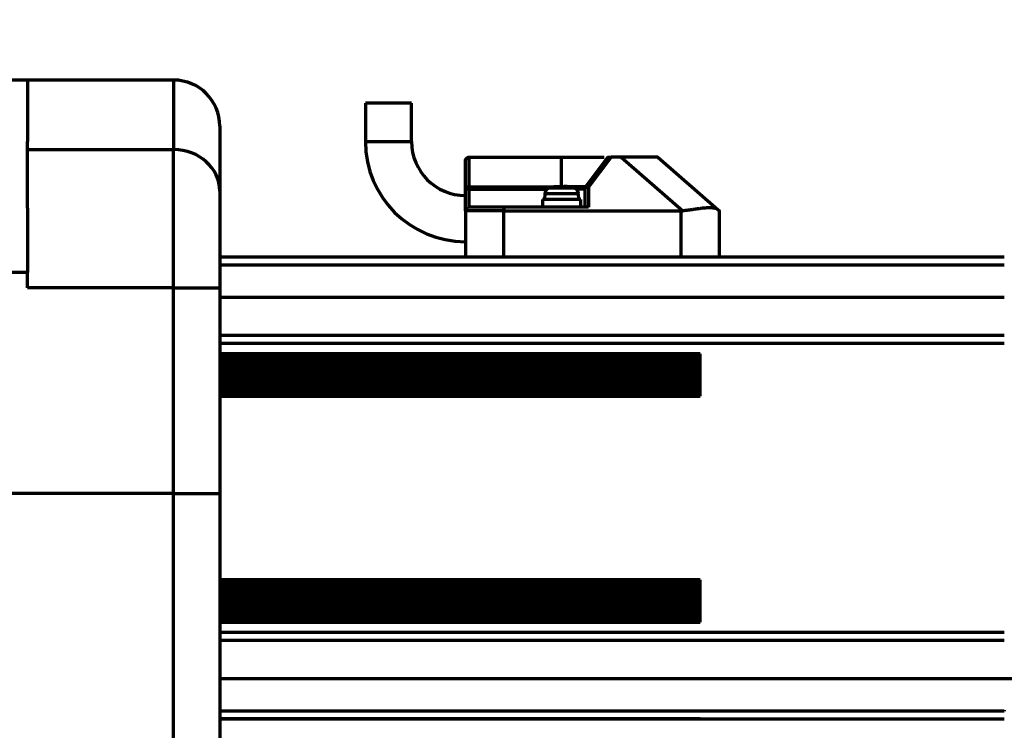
# Model space of a CAD drawing. Header units: millimetres. Extents: x -170 to 6906, y -2212 to 4257.
# Tile 188 of 256: x 5011 to 5139, y -1153 to -1061. Entities that reach past the tile are written whole.
import ezdxf

# ---------------------------------------------------------------- set-up
doc = ezdxf.new("R2010")
doc.units = ezdxf.units.MM
doc.layers.add('1', color=7, linetype='Continuous', true_color=0xffffff)
doc.styles.add('PC_TEXTSTYLE', font='ISOCP.SHX', dxfattribs={"width": 0.707, "bigfont": 'GBCBIG.SHX'})
doc.dimstyles.new('GB_DIMSTYLE', dxfattribs={"dimtxt": 50, "dimasz": 40, "dimexe": 1, "dimexo": 0, "dimgap": 1.5, "dimtad": 1, "dimdec": 1, "dimdsep": 46, "dimtxsty": 'PC_TEXTSTYLE', "dimcen": 0, "dimclrd": 256, "dimclrt": 3, "dimadec": 1, "dimazin": 2, "dimtp": 0.1, "dimtm": 0.1, "dimtfac": 0.71, "dimtdec": 1, "dimtmove": 0, "dimatfit": 3, "dimfxl": 1, "dimtfill": 1, "dimarcsym": 0})

# ---------------------------------------------------------------- blocks, each defined once
blk = doc.blocks.new('*D40')
at = {"lineweight": -2, "transparency": 16777216}
for p, q in [((5298.6, -811.42), (5142.71, -938.98)), ((4772.64, -1241.78), (5111.75, -964.31))]:
    blk.add_line(p, q, dxfattribs=at)
at = {"lineweight": 18, "transparency": 16777216}
blk.add_solid([(5138.49, -933.82), (5146.93, -944.14), (5111.75, -964.31)], dxfattribs=at)
at = {"layer": 'Defpoints', "color": 0, "lineweight": 18, "transparency": 16777216}
for p in [(5111.75, -964.31), (4772.64, -1241.78)]:
    blk.add_point(p, dxfattribs=at)
at = {"color": 3, "lineweight": 18, "transparency": 16777216, "insert": (5244.53, -821.43), "char_height": 50, "attachment_point": 5, "rotation": 39.291, "style": 'PC_TEXTSTYLE', "bg_fill": 3, "box_fill_scale": 1.1, "bg_fill_color": 256, "bg_fill_true_color": 13158600, "bg_fill_transparency": 0}
blk.add_mtext('R625', dxfattribs=at)

msp = doc.modelspace()

# ---------------------------------------------------------------- linework, layer by layer
at = {"color": 0, "lineweight": 18}
msp.add_arc((4772.64, -1241.78), 438.16, 198.7055, 161.3695, dxfattribs=at)
at = {"layer": '1', "color": 0, "linetype": 'Continuous', "lineweight": 70}
for p, q in [((5030.64, -1068.78), (5011.64, -1068.78)), ((5030.64, -1068.78), (5030.64, -1077.81)), ((5055.54, -1071.78), (5055.54, -1076.79)), ((5061.54, -1071.78), (5055.54, -1071.78)), ((5061.54, -1076.79), (5061.54, -1071.78)), ((5036.64, -1074.78), (5036.64, -1083.2)), ((5011.64, -1077.81), (5011.64, -1076.78)), ((5011.64, -1077.81), (5030.64, -1077.81)), ((5011.64, -1085.43), (5011.64, -1077.81)), ((5030.64, -1095.76), (5030.64, -1077.81)), ((5068.54, -1082.95), (5068.54, -1079.28)), ((5069.04, -1078.78), (5081.04, -1078.78)), ((5069.04, -1082.65), (5069.04, -1078.78)), ((5081.04, -1078.78), (5086.58, -1078.78)), ((5081.04, -1082.65), (5081.04, -1078.78)), ((5087.04, -1078.78), (5084.14, -1082.65)), ((5087.48, -1078.78), (5084.54, -1082.7)), ((5088.78, -1078.78), (5087.48, -1078.78)), ((5088.78, -1078.78), (5096.77, -1085.77)), ((5093.54, -1078.78), (5101.37, -1085.63)), ((5036.64, -1083.2), (5036.64, -1095.76)), ((5068.54, -1085.78), (5068.54, -1082.95)), ((5069.04, -1082.65), (5080.22, -1082.65)), ((5069.04, -1082.65), (5069.04, -1082.95)), ((5069.04, -1082.95), (5079.15, -1082.95)), ((5069.04, -1085.28), (5069.04, -1082.95)), ((5080.74, -1082.65), (5081.04, -1082.65)), ((5081.34, -1082.65), (5081.04, -1082.65)), ((5081.04, -1082.8), (5082.64, -1082.8)), ((5084.14, -1082.65), (5081.87, -1082.65)), ((5084.04, -1082.95), (5082.93, -1082.95)), ((5084.04, -1082.95), (5084.04, -1085.28)), ((5084.54, -1082.7), (5084.54, -1085.28)), ((5078.54, -1084.28), (5078.54, -1085.28)), ((5081.04, -1084.28), (5078.54, -1084.28)), ((5078.86, -1083.5), (5078.79, -1084.28)), ((5078.86, -1083.5), (5081.04, -1083.5)), ((5081.04, -1083.5), (5083.22, -1083.5)), ((5083.54, -1084.28), (5081.04, -1084.28)), ((5083.29, -1084.28), (5083.22, -1083.5)), ((5083.54, -1085.28), (5083.54, -1084.28)), ((5068.82, -1085.28), (5068.54, -1085.78)), ((5073.54, -1085.78), (5068.54, -1085.78)), ((5068.54, -1085.78), (5068.54, -1091.78)), ((5073.54, -1085.28), (5068.82, -1085.28)), ((5084.54, -1085.28), (5073.54, -1085.28)), ((5073.54, -1085.28), (5073.54, -1085.78)), ((5073.54, -1091.78), (5073.54, -1085.78)), ((5073.54, -1085.78), (5096.54, -1085.78)), ((5096.54, -1085.78), (5096.54, -1091.78)), ((5101.54, -1091.78), (5101.54, -1085.78)), ((5138.54, -1091.78), (5036.64, -1091.78)), ((5036.64, -1092.78), (5138.54, -1092.78)), ((5011.64, -1093.78), (5008.48, -1093.78)), ((5011.64, -1095.76), (5011.64, -1093.78)), ((5030.64, -1095.76), (5011.64, -1095.76)), ((5030.64, -1095.76), (5036.64, -1095.76)), ((5030.64, -1122.5), (5030.64, -1095.76)), ((5036.64, -1095.76), (5036.64, -1122.5)), ((5036.64, -1096.98), (5138.54, -1096.98)), ((5036.64, -1102.98), (5138.54, -1102.98)), ((5099.04, -1104.34), (5036.64, -1104.34)), ((5036.64, -1104.51), (5099.04, -1104.51)), ((5099.04, -1104.86), (5036.64, -1104.86)), ((5099.04, -1105.03), (5099.04, -1104.34)), ((5099.04, -1105.72), (5099.04, -1105.03)), ((5036.64, -1105.2), (5099.04, -1105.2)), ((5099.04, -1105.55), (5036.64, -1105.55)), ((5036.64, -1105.89), (5099.04, -1105.89)), ((5099.04, -1106.24), (5036.64, -1106.24)), ((5099.04, -1106.41), (5099.04, -1105.72)), ((5036.64, -1106.58), (5099.04, -1106.58)), ((5099.04, -1106.93), (5036.64, -1106.93)), ((5036.64, -1107.27), (5099.04, -1107.27)), ((5099.04, -1107.1), (5099.04, -1106.41)), ((5099.04, -1107.79), (5099.04, -1107.1)), ((5099.04, -1107.62), (5036.64, -1107.62)), ((5036.64, -1107.96), (5099.04, -1107.96)), ((5099.04, -1108.31), (5036.64, -1108.31)), ((5036.64, -1108.65), (5099.04, -1108.65)), ((5099.04, -1108.48), (5099.04, -1107.79)), ((5099.04, -1109.17), (5099.04, -1108.48)), ((5099.04, -1109), (5036.64, -1109)), ((5036.64, -1109.34), (5099.04, -1109.34)), ((5099.04, -1109.69), (5036.64, -1109.69)), ((5099.04, -1109.86), (5099.04, -1109.17)), ((5030.64, -1122.5), (5008.46, -1122.5)), ((5030.64, -1122.5), (5036.64, -1122.5)), ((5030.64, -1164.8), (5030.64, -1122.5)), ((5036.64, -1122.5), (5036.64, -1166.07)), ((5036.64, -1133.88), (5099.04, -1133.88)), ((5099.04, -1134.23), (5036.64, -1134.23)), ((5036.64, -1134.57), (5099.04, -1134.57)), ((5099.04, -1134.92), (5036.64, -1134.92)), ((5036.64, -1135.26), (5099.04, -1135.26)), ((5099.04, -1135.61), (5036.64, -1135.61)), ((5036.64, -1135.95), (5099.04, -1135.95)), ((5099.04, -1136.3), (5036.64, -1136.3)), ((5036.64, -1136.64), (5099.04, -1136.64)), ((5099.04, -1136.99), (5036.64, -1136.99)), ((5036.64, -1137.33), (5099.04, -1137.33)), ((5099.04, -1137.68), (5036.64, -1137.68)), ((5036.64, -1138.02), (5099.04, -1138.02)), ((5099.04, -1138.37), (5036.64, -1138.37)), ((5036.64, -1138.71), (5099.04, -1138.71)), ((5099.04, -1139.06), (5036.64, -1139.06)), ((5036.64, -1139.23), (5099.04, -1139.23)), ((5099.04, -1139.23), (5099.04, -1138.54)), ((5138.54, -1140.58), (5036.64, -1140.58)), ((5036.64, -1141.58), (5138.54, -1141.58)), ((5139.54, -1146.58), (5036.64, -1146.58)), ((5068.04, -1150.78), (5068.04, -1150.78)), ((5036.64, -1151.78), (5138.54, -1151.78))]:
    msp.add_line(p, q, dxfattribs=at)
for centre, radius, start, end in [((5030.64, -1074.78), 6, 0, 90), ((5068.54, -1076.78), 13, 180, 270), ((5068.54, -1076.78), 7, 180, 270), ((5079.65, -1083.57), 0.8, 90, 175), ((5082.42, -1083.57), 0.8, 5, 74.5573), ((5084.54, -1082.95), 0.5, 143.1301, 180)]:
    msp.add_arc(centre, radius, start, end, dxfattribs=at)
for centre, major_axis, ratio, start_param, end_param in [((5030.64, -1083.2), (-6, 0), 0.89742, 3.141593, 4.712389), ((5069.04, -1082.95), (-0.5, 0), 0.6, 4.712389, 6.283185), ((5084.54, -1082.95), (-0.4, 0.3), 0.41576, 5.014654, 6.283185)]:
    msp.add_ellipse(centre, major_axis=major_axis, ratio=ratio, start_param=start_param, end_param=end_param, dxfattribs=at)
for points, degree in [([(5011.64, -1068.78), (5008.45, -1068.78)], 1), ([(5087.04, -1078.78), (5087.12, -1078.78)], 1), ([(5087.12, -1078.78), (5087.17, -1078.78), (5087.36, -1078.78), (5087.48, -1078.78)], 2), ([(5079.74, -1082.73), (5080.01, -1082.67), (5080.29, -1082.64)], 2), ([(5080.29, -1082.64), (5080.01, -1082.67), (5079.74, -1082.73)], 2), ([(5080.74, -1082.64), (5080.74, -1082.66), (5080.74, -1082.68)], 2), ([(5080.74, -1082.68), (5080.74, -1082.7), (5080.74, -1082.73)], 2), ([(5080.74, -1082.73), (5080.89, -1082.73), (5081.04, -1082.73)], 2), ([(5081.04, -1082.73), (5081.19, -1082.73), (5081.34, -1082.73)], 2), ([(5081.34, -1082.68), (5081.34, -1082.66), (5081.34, -1082.64)], 2), ([(5081.34, -1082.73), (5081.34, -1082.7), (5081.34, -1082.68)], 2), ([(5082.34, -1082.73), (5082.07, -1082.67), (5081.79, -1082.64)], 2), ([(5081.79, -1082.64), (5082.07, -1082.67), (5082.34, -1082.73)], 2), ([(5082.34, -1082.73), (5082.34, -1082.72), (5082.34, -1082.73)], 2), ([(5096.54, -1085.78), (5096.65, -1085.78), (5096.77, -1085.77)], 2), ([(5068.04, -1101.98), (5057.57, -1101.98), (5047.11, -1101.98), (5036.64, -1101.98)], 3), ([(5138.54, -1101.98), (5115.04, -1101.98), (5091.54, -1101.98), (5068.04, -1101.98)], 3), ([(5036.54, -1105.03), (5047.04, -1105.03), (5057.54, -1105.03), (5068.04, -1105.03)], 3), ([(5068.04, -1105.03), (5078.37, -1105.03), (5088.71, -1105.03), (5099.04, -1105.03)], 3), ([(5036.54, -1105.72), (5047.04, -1105.72), (5057.54, -1105.72), (5068.04, -1105.72)], 3), ([(5068.04, -1105.72), (5078.37, -1105.72), (5088.71, -1105.72), (5099.04, -1105.72)], 3), ([(5036.54, -1106.41), (5047.04, -1106.41), (5057.54, -1106.41), (5068.04, -1106.41)], 3), ([(5036.54, -1107.1), (5047.04, -1107.1), (5057.54, -1107.1), (5068.04, -1107.1)], 3), ([(5068.04, -1106.41), (5078.37, -1106.41), (5088.71, -1106.41), (5099.04, -1106.41)], 3), ([(5068.04, -1107.1), (5078.37, -1107.1), (5088.71, -1107.1), (5099.04, -1107.1)], 3), ([(5068.04, -1107.79), (5057.54, -1107.79), (5047.04, -1107.79), (5036.54, -1107.79)], 3), ([(5068.04, -1108.48), (5057.54, -1108.48), (5047.04, -1108.48), (5036.54, -1108.48)], 3), ([(5099.04, -1107.79), (5088.71, -1107.79), (5078.37, -1107.79), (5068.04, -1107.79)], 3), ([(5099.04, -1108.48), (5088.71, -1108.48), (5078.37, -1108.48), (5068.04, -1108.48)], 3), ([(5068.04, -1109.17), (5057.54, -1109.17), (5047.04, -1109.17), (5036.54, -1109.17)], 3), ([(5036.54, -1109.86), (5047.04, -1109.86), (5057.54, -1109.86), (5068.04, -1109.86)], 3), ([(5099.04, -1109.17), (5088.71, -1109.17), (5078.37, -1109.17), (5068.04, -1109.17)], 3), ([(5068.04, -1109.86), (5068.21, -1109.86), (5068.37, -1109.86), (5068.54, -1109.86)], 3), ([(5068.54, -1109.86), (5078.71, -1109.86), (5088.87, -1109.86), (5099.04, -1109.86)], 3), ([(5068.04, -1133.71), (5057.54, -1133.71), (5047.04, -1133.71), (5036.54, -1133.71)], 3), ([(5036.54, -1134.4), (5047.04, -1134.4), (5057.54, -1134.4), (5068.04, -1134.4)], 3), ([(5068.54, -1133.71), (5068.37, -1133.71), (5068.21, -1133.71), (5068.04, -1133.71)], 3), ([(5068.04, -1134.4), (5078.37, -1134.4), (5088.71, -1134.4), (5099.04, -1134.4)], 3), ([(5099.04, -1133.71), (5088.87, -1133.71), (5078.71, -1133.71), (5068.54, -1133.71)], 3), ([(5099.04, -1134.4), (5099.04, -1133.71)], 1), ([(5099.04, -1135.09), (5099.04, -1134.4)], 1), ([(5036.54, -1135.09), (5047.04, -1135.09), (5057.54, -1135.09), (5068.04, -1135.09)], 3), ([(5068.04, -1135.09), (5078.37, -1135.09), (5088.71, -1135.09), (5099.04, -1135.09)], 3), ([(5099.04, -1135.78), (5099.04, -1135.09)], 1), ([(5036.54, -1135.78), (5047.04, -1135.78), (5057.54, -1135.78), (5068.04, -1135.78)], 3), ([(5036.54, -1136.47), (5047.04, -1136.47), (5057.54, -1136.47), (5068.04, -1136.47)], 3), ([(5068.04, -1135.78), (5078.37, -1135.78), (5088.71, -1135.78), (5099.04, -1135.78)], 3), ([(5068.04, -1136.47), (5078.37, -1136.47), (5088.71, -1136.47), (5099.04, -1136.47)], 3), ([(5099.04, -1136.47), (5099.04, -1135.78)], 1), ([(5099.04, -1137.16), (5099.04, -1136.47)], 1), ([(5068.04, -1137.16), (5057.54, -1137.16), (5047.04, -1137.16), (5036.54, -1137.16)], 3), ([(5068.04, -1137.85), (5057.54, -1137.85), (5047.04, -1137.85), (5036.54, -1137.85)], 3), ([(5099.04, -1137.16), (5088.71, -1137.16), (5078.37, -1137.16), (5068.04, -1137.16)], 3), ([(5099.04, -1137.85), (5088.71, -1137.85), (5078.37, -1137.85), (5068.04, -1137.85)], 3), ([(5099.04, -1137.85), (5099.04, -1137.16)], 1), ([(5099.04, -1138.54), (5099.04, -1137.85)], 1), ([(5068.04, -1138.54), (5057.54, -1138.54), (5047.04, -1138.54), (5036.54, -1138.54)], 3), ([(5099.04, -1138.54), (5088.71, -1138.54), (5078.37, -1138.54), (5068.04, -1138.54)], 3), ([(5068.04, -1150.78), (5057.57, -1150.78), (5047.11, -1150.78), (5036.64, -1150.78)], 3), ([(5138.54, -1150.78), (5115.04, -1150.78), (5091.54, -1150.78), (5068.04, -1150.78)], 3), ([(5138.54, -1150.68), (5138.54, -1150.71), (5138.54, -1150.74), (5138.54, -1150.78)], 3), ([(5068.04, -1151.78), (5057.54, -1151.78), (5047.04, -1151.78), (5036.54, -1151.78)], 3), ([(5068.04, -1151.78), (5057.54, -1151.78), (5047.04, -1151.78), (5036.54, -1151.78)], 3), ([(5036.54, -1151.78), (5047.04, -1151.78), (5057.54, -1151.78), (5068.04, -1151.78)], 3), ([(5036.54, -1151.78), (5047.04, -1151.78), (5057.54, -1151.78), (5068.04, -1151.78)], 3), ([(5099.04, -1151.78), (5088.71, -1151.78), (5078.37, -1151.78), (5068.04, -1151.78)], 3), ([(5099.04, -1151.78), (5088.71, -1151.78), (5078.37, -1151.78), (5068.04, -1151.78)], 3), ([(5068.04, -1151.78), (5078.37, -1151.78), (5088.71, -1151.78), (5099.04, -1151.78)], 3), ([(5068.04, -1151.78), (5078.37, -1151.78), (5088.71, -1151.78), (5099.04, -1151.78)], 3)]:
    msp.add_open_spline(points, degree=degree, dxfattribs=at)
for points, degree, knots in [([(5011.64, -1068.78), (5011.64, -1068.78), (5011.64, -1069.17), (5011.64, -1069.93), (5011.64, -1070.48), (5011.64, -1071.02), (5011.64, -1071.73), (5011.64, -1072.41), (5011.64, -1073.23), (5011.64, -1074.03), (5011.64, -1074.95), (5011.64, -1075.82), (5011.64, -1076.78)], 2, [0, 0, 0, 0.143121, 0.286331, 0.429542, 0.429542, 0.572752, 0.572752, 0.715963, 0.715963, 0.859173, 0.859173, 1, 1, 1]), ([(5055.54, -1076.78), (5055.54, -1076.78), (5055.56, -1076.78), (5055.63, -1076.78), (5055.69, -1076.78), (5055.84, -1076.78), (5055.94, -1076.78), (5056.15, -1076.78), (5056.28, -1076.78), (5056.56, -1076.78), (5056.71, -1076.78), (5057.04, -1076.78), (5057.21, -1076.78), (5057.57, -1076.78), (5057.76, -1076.78), (5058.15, -1076.78), (5058.34, -1076.78), (5058.73, -1076.78), (5058.93, -1076.78), (5059.32, -1076.78), (5059.51, -1076.78), (5059.87, -1076.78), (5060.04, -1076.78), (5060.37, -1076.78), (5060.52, -1076.78), (5060.8, -1076.78), (5060.92, -1076.78), (5061.14, -1076.78), (5061.23, -1076.78), (5061.39, -1076.78), (5061.44, -1076.78), (5061.52, -1076.78), (5061.54, -1076.78), (5061.54, -1076.78)], 3, [0, 0, 0, 0, 0.062528, 0.062528, 0.125055, 0.125055, 0.187583, 0.187583, 0.250111, 0.250111, 0.312638, 0.312638, 0.375166, 0.375166, 0.437693, 0.437693, 0.500221, 0.500221, 0.562749, 0.562749, 0.625276, 0.625276, 0.687804, 0.687804, 0.750332, 0.750332, 0.812859, 0.812859, 0.875387, 0.875387, 0.937915, 0.937915, 1, 1, 1, 1]), ([(5068.54, -1079.28), (5068.54, -1079.28), (5068.54, -1079.27), (5068.54, -1079.26), (5068.54, -1079.25), (5068.54, -1079.24), (5068.54, -1079.23), (5068.54, -1079.22), (5068.54, -1079.21), (5068.55, -1079.2), (5068.55, -1079.19), (5068.55, -1079.18), (5068.55, -1079.17), (5068.55, -1079.16), (5068.56, -1079.16), (5068.56, -1079.15), (5068.56, -1079.14), (5068.56, -1079.13), (5068.56, -1079.13), (5068.57, -1079.12), (5068.57, -1079.11), (5068.57, -1079.11), (5068.57, -1079.1), (5068.58, -1079.09), (5068.58, -1079.09), (5068.59, -1079.07), (5068.6, -1079.04), (5068.63, -1078.99), (5068.66, -1078.96), (5068.69, -1078.93), (5068.71, -1078.91), (5068.73, -1078.89), (5068.74, -1078.88), (5068.76, -1078.87), (5068.78, -1078.86), (5068.8, -1078.84), (5068.82, -1078.84), (5068.84, -1078.83), (5068.86, -1078.82), (5068.88, -1078.81), (5068.9, -1078.8), (5068.92, -1078.8), (5068.94, -1078.79), (5068.96, -1078.79), (5068.98, -1078.79), (5069, -1078.79), (5069.02, -1078.78), (5069.03, -1078.78), (5069.04, -1078.78)], 3, [0, 0, 0, 0, 0.015352, 0.030374, 0.045065, 0.059425, 0.073455, 0.087155, 0.100524, 0.113562, 0.126271, 0.138648, 0.150696, 0.162413, 0.173799, 0.184856, 0.195581, 0.205977, 0.216042, 0.225777, 0.235182, 0.244257, 0.253001, 0.261415, 0.269499, 0.277254, 0.346284, 0.411786, 0.473794, 0.532346, 0.560512, 0.588378, 0.615951, 0.64324, 0.670251, 0.696992, 0.723471, 0.749697, 0.775677, 0.801422, 0.826939, 0.852238, 0.877328, 0.90222, 0.926923, 0.951447, 0.975802, 1, 1, 1, 1]), ([(5093.54, -1078.78), (5093.54, -1078.78), (5093.54, -1078.78), (5093.54, -1078.78), (5093.54, -1078.78), (5093.54, -1078.78), (5093.54, -1078.78), (5093.53, -1078.78), (5093.53, -1078.78), (5093.53, -1078.78), (5093.53, -1078.78), (5093.53, -1078.78), (5093.52, -1078.78), (5093.52, -1078.78), (5093.52, -1078.78), (5093.51, -1078.78), (5093.51, -1078.78), (5093.51, -1078.78), (5093.5, -1078.78), (5093.5, -1078.78), (5093.5, -1078.78), (5093.49, -1078.78), (5093.49, -1078.78), (5093.48, -1078.78), (5093.47, -1078.78), (5093.47, -1078.78), (5093.46, -1078.78), (5093.46, -1078.78), (5093.45, -1078.78), (5093.44, -1078.78), (5093.44, -1078.78), (5093.43, -1078.78), (5093.42, -1078.78), (5093.42, -1078.78), (5093.41, -1078.78), (5093.4, -1078.78), (5093.39, -1078.78), (5093.38, -1078.78), (5093.38, -1078.78), (5093.37, -1078.78), (5093.36, -1078.78), (5093.35, -1078.78), (5093.34, -1078.78), (5093.33, -1078.78), (5093.32, -1078.78), (5093.31, -1078.78), (5093.3, -1078.78), (5093.29, -1078.78), (5093.28, -1078.78), (5093.27, -1078.78), (5093.25, -1078.78), (5093.24, -1078.78), (5093.23, -1078.78), (5093.22, -1078.78), (5093.16, -1078.78), (5093.03, -1078.78), (5092.8, -1078.78), (5092.54, -1078.78), (5092.24, -1078.78), (5091.91, -1078.78), (5091.54, -1078.78), (5091.15, -1078.78), (5090.84, -1078.78), (5090.64, -1078.78), (5090.57, -1078.78), (5090.49, -1078.78), (5090.42, -1078.78), (5090.34, -1078.78), (5090.26, -1078.78), (5090.18, -1078.78), (5090.1, -1078.78), (5090.02, -1078.78), (5089.94, -1078.78), (5089.86, -1078.78), (5089.77, -1078.78), (5089.69, -1078.78), (5089.6, -1078.78), (5089.51, -1078.78), (5089.42, -1078.78), (5089.33, -1078.78), (5089.24, -1078.78), (5089.15, -1078.78), (5089.06, -1078.78), (5088.97, -1078.78), (5088.87, -1078.78), (5088.81, -1078.78), (5088.78, -1078.78)], 3, [0, 0, 0, 0, 0.003972, 0.008464, 0.012945, 0.017414, 0.021873, 0.026321, 0.030759, 0.035186, 0.039602, 0.044009, 0.048405, 0.052792, 0.05717, 0.061538, 0.065897, 0.070246, 0.074587, 0.07892, 0.083244, 0.087559, 0.091867, 0.096167, 0.100459, 0.104743, 0.109021, 0.113291, 0.117554, 0.121811, 0.126061, 0.130305, 0.134543, 0.138774, 0.143001, 0.147221, 0.151437, 0.155647, 0.159852, 0.164053, 0.168249, 0.172441, 0.176629, 0.180813, 0.184994, 0.189171, 0.193345, 0.197515, 0.201683, 0.205849, 0.210012, 0.214173, 0.218332, 0.222489, 0.226645, 0.281897, 0.337814, 0.394868, 0.453505, 0.51256, 0.574319, 0.639073, 0.707077, 0.718456, 0.729952, 0.741568, 0.753304, 0.765161, 0.777139, 0.78924, 0.801463, 0.81381, 0.826282, 0.838878, 0.8516, 0.864448, 0.877424, 0.890526, 0.903757, 0.917116, 0.930605, 0.944222, 0.95797, 0.971849, 0.985859, 1, 1, 1, 1]), ([(5069.04, -1082.95), (5069.01, -1082.95), (5068.97, -1082.95), (5068.91, -1082.95), (5068.88, -1082.95), (5068.82, -1082.95), (5068.79, -1082.95), (5068.73, -1082.95), (5068.71, -1082.95), (5068.66, -1082.95), (5068.64, -1082.95), (5068.6, -1082.95), (5068.59, -1082.95), (5068.56, -1082.95), (5068.55, -1082.95), (5068.54, -1082.95), (5068.54, -1082.95), (5068.54, -1082.95)], 3, [0, 0, 0, 0, 0.125, 0.125, 0.25, 0.25, 0.375, 0.375, 0.5, 0.5, 0.625, 0.625, 0.75, 0.75, 0.875, 0.875, 1, 1, 1, 1]), ([(5079.44, -1082.8), (5079.44, -1082.8), (5079.44, -1082.8), (5079.44, -1082.8), (5079.45, -1082.8), (5079.45, -1082.8), (5079.45, -1082.8), (5079.46, -1082.8), (5079.46, -1082.8), (5079.47, -1082.8), (5079.48, -1082.8), (5079.49, -1082.8), (5079.5, -1082.8), (5079.51, -1082.8), (5079.52, -1082.8), (5079.53, -1082.8), (5079.54, -1082.8), (5079.57, -1082.8), (5079.62, -1082.8), (5079.7, -1082.8), (5079.8, -1082.8), (5079.91, -1082.8), (5080.03, -1082.8), (5080.15, -1082.8), (5080.29, -1082.8), (5080.39, -1082.8), (5080.45, -1082.8), (5080.47, -1082.8), (5080.49, -1082.8), (5080.51, -1082.8), (5080.53, -1082.8), (5080.55, -1082.8), (5080.57, -1082.8), (5080.59, -1082.8), (5080.6, -1082.8), (5080.62, -1082.8), (5080.64, -1082.8), (5080.66, -1082.8), (5080.68, -1082.8), (5080.7, -1082.8), (5080.72, -1082.8), (5080.74, -1082.8), (5080.76, -1082.8), (5080.78, -1082.8), (5080.8, -1082.8), (5080.82, -1082.8), (5080.84, -1082.8), (5080.86, -1082.8), (5080.88, -1082.8), (5080.9, -1082.8), (5080.92, -1082.8), (5080.94, -1082.8), (5080.96, -1082.8), (5080.98, -1082.8), (5081, -1082.8), (5081.02, -1082.8), (5081.03, -1082.8), (5081.04, -1082.8)], 3, [0, 0, 0, 0, 0.015834, 0.031568, 0.047201, 0.062728, 0.078149, 0.09346, 0.108659, 0.123744, 0.138711, 0.15356, 0.168288, 0.182892, 0.197372, 0.211724, 0.225947, 0.24004, 0.306905, 0.372621, 0.437039, 0.50002, 0.563938, 0.62743, 0.690304, 0.752373, 0.760446, 0.76852, 0.776592, 0.784664, 0.792733, 0.800801, 0.808865, 0.816925, 0.824981, 0.833033, 0.841079, 0.849119, 0.857152, 0.865178, 0.873197, 0.881207, 0.889208, 0.8972, 0.905182, 0.913154, 0.921114, 0.929063, 0.937, 0.944924, 0.952835, 0.960733, 0.968616, 0.976485, 0.984339, 0.992177, 1, 1, 1, 1]), ([(5080.29, -1082.64), (5080.29, -1082.64), (5080.3, -1082.64), (5080.31, -1082.64), (5080.32, -1082.63), (5080.33, -1082.63), (5080.34, -1082.63), (5080.35, -1082.63), (5080.36, -1082.63), (5080.37, -1082.63), (5080.38, -1082.63), (5080.39, -1082.63), (5080.4, -1082.63), (5080.42, -1082.63), (5080.43, -1082.62), (5080.44, -1082.62), (5080.45, -1082.62), (5080.46, -1082.62), (5080.47, -1082.62), (5080.48, -1082.62), (5080.49, -1082.62), (5080.49, -1082.62), (5080.5, -1082.62), (5080.51, -1082.62), (5080.52, -1082.62), (5080.53, -1082.62), (5080.54, -1082.62), (5080.55, -1082.62), (5080.56, -1082.62), (5080.57, -1082.62), (5080.58, -1082.62), (5080.58, -1082.62), (5080.59, -1082.62), (5080.6, -1082.62), (5080.61, -1082.62), (5080.61, -1082.62), (5080.62, -1082.62), (5080.63, -1082.62), (5080.64, -1082.62), (5080.64, -1082.62), (5080.65, -1082.62), (5080.66, -1082.62), (5080.66, -1082.62), (5080.67, -1082.62), (5080.67, -1082.62), (5080.68, -1082.62), (5080.68, -1082.62), (5080.69, -1082.62), (5080.69, -1082.62), (5080.7, -1082.62), (5080.7, -1082.62), (5080.71, -1082.62), (5080.71, -1082.62), (5080.71, -1082.62), (5080.72, -1082.62), (5080.72, -1082.63), (5080.72, -1082.63), (5080.73, -1082.63), (5080.73, -1082.63), (5080.73, -1082.63), (5080.73, -1082.63), (5080.73, -1082.63), (5080.74, -1082.63), (5080.74, -1082.63), (5080.74, -1082.63), (5080.74, -1082.64), (5080.74, -1082.64), (5080.74, -1082.64), (5080.74, -1082.64)], 3, [0, 0, 0, 0, 0.015228, 0.030448, 0.045662, 0.06087, 0.076071, 0.091265, 0.106454, 0.121637, 0.136815, 0.151988, 0.167155, 0.182317, 0.197475, 0.212629, 0.227778, 0.242923, 0.258065, 0.273203, 0.288338, 0.303469, 0.318598, 0.333724, 0.348848, 0.363969, 0.379089, 0.394207, 0.409323, 0.424438, 0.439552, 0.454664, 0.469777, 0.484888, 0.5, 0.515112, 0.530223, 0.545336, 0.560448, 0.575562, 0.590677, 0.605793, 0.620911, 0.636031, 0.651152, 0.666276, 0.681402, 0.696531, 0.711662, 0.726797, 0.741935, 0.757077, 0.772222, 0.787371, 0.802525, 0.817683, 0.832845, 0.848012, 0.863185, 0.878363, 0.893546, 0.908735, 0.923929, 0.93913, 0.954338, 0.969552, 0.984772, 1, 1, 1, 1]), ([(5081.79, -1082.64), (5081.78, -1082.64), (5081.78, -1082.64), (5081.77, -1082.64), (5081.76, -1082.63), (5081.75, -1082.63), (5081.74, -1082.63), (5081.72, -1082.63), (5081.71, -1082.63), (5081.7, -1082.63), (5081.69, -1082.63), (5081.68, -1082.63), (5081.67, -1082.63), (5081.66, -1082.63), (5081.65, -1082.62), (5081.64, -1082.62), (5081.63, -1082.62), (5081.62, -1082.62), (5081.61, -1082.62), (5081.6, -1082.62), (5081.59, -1082.62), (5081.58, -1082.62), (5081.57, -1082.62), (5081.56, -1082.62), (5081.55, -1082.62), (5081.55, -1082.62), (5081.54, -1082.62), (5081.53, -1082.62), (5081.52, -1082.62), (5081.51, -1082.62), (5081.5, -1082.62), (5081.49, -1082.62), (5081.49, -1082.62), (5081.48, -1082.62), (5081.47, -1082.62), (5081.46, -1082.62), (5081.46, -1082.62), (5081.45, -1082.62), (5081.44, -1082.62), (5081.43, -1082.62), (5081.43, -1082.62), (5081.42, -1082.62), (5081.42, -1082.62), (5081.41, -1082.62), (5081.4, -1082.62), (5081.4, -1082.62), (5081.39, -1082.62), (5081.39, -1082.62), (5081.38, -1082.62), (5081.38, -1082.62), (5081.37, -1082.62), (5081.37, -1082.62), (5081.37, -1082.62), (5081.36, -1082.62), (5081.36, -1082.62), (5081.36, -1082.63), (5081.35, -1082.63), (5081.35, -1082.63), (5081.35, -1082.63), (5081.35, -1082.63), (5081.34, -1082.63), (5081.34, -1082.63), (5081.34, -1082.63), (5081.34, -1082.63), (5081.34, -1082.63), (5081.34, -1082.64), (5081.34, -1082.64), (5081.34, -1082.64), (5081.34, -1082.64)], 3, [0, 0, 0, 0, 0.015228, 0.030448, 0.045662, 0.06087, 0.076071, 0.091265, 0.106454, 0.121637, 0.136815, 0.151988, 0.167155, 0.182317, 0.197475, 0.212629, 0.227778, 0.242923, 0.258065, 0.273203, 0.288338, 0.303469, 0.318598, 0.333724, 0.348848, 0.363969, 0.379089, 0.394207, 0.409323, 0.424438, 0.439552, 0.454664, 0.469777, 0.484888, 0.5, 0.515112, 0.530223, 0.545336, 0.560448, 0.575562, 0.590677, 0.605793, 0.620911, 0.636031, 0.651152, 0.666276, 0.681402, 0.696531, 0.711662, 0.726797, 0.741935, 0.757077, 0.772222, 0.787371, 0.802525, 0.817683, 0.832845, 0.848012, 0.863185, 0.878363, 0.893546, 0.908735, 0.923929, 0.93913, 0.954338, 0.969552, 0.984772, 1, 1, 1, 1]), ([(5081.34, -1082.64), (5081.34, -1082.64), (5081.34, -1082.64), (5081.34, -1082.64), (5081.34, -1082.63), (5081.34, -1082.63), (5081.34, -1082.63), (5081.34, -1082.63), (5081.34, -1082.63), (5081.35, -1082.63), (5081.35, -1082.63), (5081.35, -1082.63), (5081.35, -1082.63), (5081.36, -1082.63), (5081.36, -1082.62), (5081.36, -1082.62), (5081.37, -1082.62), (5081.37, -1082.62), (5081.37, -1082.62), (5081.38, -1082.62), (5081.38, -1082.62), (5081.39, -1082.62), (5081.39, -1082.62), (5081.4, -1082.62), (5081.4, -1082.62), (5081.41, -1082.62), (5081.42, -1082.62), (5081.42, -1082.62), (5081.43, -1082.62), (5081.43, -1082.62), (5081.44, -1082.62), (5081.45, -1082.62), (5081.46, -1082.62), (5081.46, -1082.62), (5081.47, -1082.62), (5081.48, -1082.62), (5081.49, -1082.62), (5081.49, -1082.62), (5081.5, -1082.62), (5081.51, -1082.62), (5081.52, -1082.62), (5081.53, -1082.62), (5081.54, -1082.62), (5081.55, -1082.62), (5081.55, -1082.62), (5081.56, -1082.62), (5081.57, -1082.62), (5081.58, -1082.62), (5081.59, -1082.62), (5081.6, -1082.62), (5081.61, -1082.62), (5081.62, -1082.62), (5081.63, -1082.62), (5081.64, -1082.62), (5081.65, -1082.62), (5081.66, -1082.63), (5081.67, -1082.63), (5081.68, -1082.63), (5081.69, -1082.63), (5081.7, -1082.63), (5081.71, -1082.63), (5081.72, -1082.63), (5081.74, -1082.63), (5081.75, -1082.63), (5081.76, -1082.63), (5081.77, -1082.64), (5081.78, -1082.64), (5081.78, -1082.64), (5081.79, -1082.64)], 3, [0, 0, 0, 0, 0.015228, 0.030448, 0.045662, 0.06087, 0.076071, 0.091265, 0.106454, 0.121637, 0.136815, 0.151988, 0.167155, 0.182317, 0.197475, 0.212629, 0.227778, 0.242923, 0.258065, 0.273203, 0.288338, 0.303469, 0.318598, 0.333724, 0.348848, 0.363969, 0.379089, 0.394207, 0.409323, 0.424438, 0.439552, 0.454664, 0.469777, 0.484888, 0.5, 0.515112, 0.530223, 0.545336, 0.560448, 0.575562, 0.590677, 0.605793, 0.620911, 0.636031, 0.651152, 0.666276, 0.681402, 0.696531, 0.711662, 0.726797, 0.741935, 0.757077, 0.772222, 0.787371, 0.802525, 0.817683, 0.832845, 0.848012, 0.863185, 0.878363, 0.893546, 0.908735, 0.923929, 0.93913, 0.954338, 0.969552, 0.984772, 1, 1, 1, 1]), ([(5084.54, -1082.7), (5084.51, -1082.7), (5084.47, -1082.7), (5084.41, -1082.71), (5084.38, -1082.72), (5084.32, -1082.73), (5084.29, -1082.74), (5084.23, -1082.75), (5084.21, -1082.76), (5084.16, -1082.79), (5084.14, -1082.8), (5084.1, -1082.83), (5084.09, -1082.84), (5084.06, -1082.87), (5084.05, -1082.89), (5084.04, -1082.92), (5084.04, -1082.93), (5084.04, -1082.95)], 3, [0, 0, 0, 0, 0.125, 0.125, 0.25, 0.25, 0.375, 0.375, 0.5, 0.5, 0.625, 0.625, 0.75, 0.75, 0.875, 0.875, 1, 1, 1, 1]), ([(5011.64, -1085.43), (5011.64, -1086.1), (5011.64, -1086.78), (5011.64, -1088.6), (5011.64, -1090.47), (5011.64, -1092.12), (5011.64, -1093.78)], 2, [0, 0, 0, 0.147005, 0.147005, 0.573502, 0.573502, 1, 1, 1]), ([(5101.37, -1085.63), (5101.36, -1085.63), (5101.36, -1085.62), (5101.35, -1085.62), (5101.34, -1085.61), (5101.33, -1085.6), (5101.32, -1085.6), (5101.31, -1085.59), (5101.3, -1085.58), (5101.29, -1085.58), (5101.28, -1085.57), (5101.27, -1085.56), (5101.26, -1085.56), (5101.25, -1085.55), (5101.24, -1085.54), (5101.22, -1085.54), (5101.21, -1085.53), (5101.2, -1085.53), (5101.19, -1085.52), (5101.18, -1085.52), (5101.16, -1085.51), (5101.15, -1085.5), (5101.14, -1085.5), (5101.12, -1085.49), (5101.11, -1085.49), (5101.1, -1085.48), (5101.08, -1085.48), (5101.07, -1085.47), (5101.06, -1085.47), (5101.04, -1085.47), (5101.03, -1085.46), (5101.01, -1085.46), (5101, -1085.45), (5100.98, -1085.45), (5100.96, -1085.45), (5100.95, -1085.44), (5100.93, -1085.44), (5100.92, -1085.43), (5100.9, -1085.43), (5100.88, -1085.43), (5100.87, -1085.42), (5100.85, -1085.42), (5100.83, -1085.42), (5100.82, -1085.42), (5100.8, -1085.41), (5100.78, -1085.41), (5100.76, -1085.41), (5100.68, -1085.4), (5100.54, -1085.38), (5100.3, -1085.38), (5100.04, -1085.38), (5099.79, -1085.4), (5099.58, -1085.42), (5099.41, -1085.43), (5099.22, -1085.45), (5099.03, -1085.48), (5098.81, -1085.51), (5098.56, -1085.55), (5098.33, -1085.58), (5098.14, -1085.61), (5098.01, -1085.63), (5097.88, -1085.64), (5097.78, -1085.66), (5097.68, -1085.67), (5097.6, -1085.68), (5097.52, -1085.69), (5097.45, -1085.7), (5097.37, -1085.71), (5097.3, -1085.72), (5097.23, -1085.73), (5097.16, -1085.74), (5097.09, -1085.74), (5097.02, -1085.75), (5096.96, -1085.76), (5096.89, -1085.76), (5096.83, -1085.77), (5096.79, -1085.77), (5096.77, -1085.77)], 3, [0, 0, 0, 0, 0.005315, 0.01063, 0.015945, 0.02126, 0.026575, 0.031891, 0.037207, 0.042523, 0.04784, 0.053157, 0.058475, 0.063793, 0.069113, 0.074433, 0.079753, 0.085075, 0.090398, 0.095721, 0.101046, 0.106372, 0.111699, 0.117027, 0.122357, 0.127688, 0.13302, 0.138354, 0.143689, 0.149026, 0.154365, 0.159706, 0.165048, 0.170392, 0.175738, 0.181086, 0.186436, 0.191788, 0.197142, 0.202499, 0.207857, 0.213218, 0.218582, 0.223948, 0.229316, 0.234687, 0.240061, 0.245437, 0.303091, 0.362082, 0.422477, 0.484333, 0.516779, 0.550706, 0.58612, 0.623029, 0.659487, 0.703234, 0.754272, 0.778795, 0.801101, 0.821191, 0.839065, 0.854723, 0.868164, 0.879388, 0.89163, 0.903616, 0.915346, 0.926821, 0.93804, 0.949003, 0.959712, 0.970166, 0.980365, 0.99031, 1, 1, 1, 1]), ([(5101.54, -1085.78), (5101.54, -1085.78), (5101.54, -1085.78), (5101.54, -1085.78), (5101.54, -1085.78), (5101.54, -1085.78), (5101.54, -1085.78), (5101.54, -1085.78), (5101.53, -1085.78), (5101.53, -1085.78), (5101.53, -1085.78), (5101.53, -1085.78), (5101.53, -1085.78), (5101.53, -1085.77), (5101.52, -1085.77), (5101.52, -1085.77), (5101.52, -1085.77), (5101.52, -1085.77), (5101.51, -1085.76), (5101.51, -1085.76), (5101.51, -1085.76), (5101.51, -1085.76), (5101.5, -1085.75), (5101.5, -1085.75), (5101.5, -1085.75), (5101.49, -1085.74), (5101.49, -1085.74), (5101.48, -1085.74), (5101.48, -1085.73), (5101.47, -1085.73), (5101.47, -1085.72), (5101.46, -1085.72), (5101.46, -1085.72), (5101.45, -1085.71), (5101.45, -1085.71), (5101.44, -1085.7), (5101.44, -1085.7), (5101.43, -1085.69), (5101.43, -1085.69), (5101.42, -1085.68), (5101.41, -1085.68), (5101.41, -1085.67), (5101.4, -1085.66), (5101.39, -1085.66), (5101.39, -1085.65), (5101.38, -1085.65), (5101.37, -1085.64), (5101.37, -1085.63), (5101.37, -1085.63)], 3, [0, 0, 0, 0, 0.018866, 0.040357, 0.061854, 0.083358, 0.10487, 0.12639, 0.147919, 0.169457, 0.191005, 0.212563, 0.234133, 0.255713, 0.277306, 0.298911, 0.320529, 0.34216, 0.363806, 0.385466, 0.407142, 0.428833, 0.45054, 0.472264, 0.494006, 0.515765, 0.537542, 0.559338, 0.581154, 0.602989, 0.624845, 0.646721, 0.668619, 0.690539, 0.712482, 0.734447, 0.756435, 0.778448, 0.800485, 0.822547, 0.844634, 0.866748, 0.888887, 0.911054, 0.933248, 0.95547, 0.977721, 1, 1, 1, 1])]:
    msp.add_open_spline(points, degree=degree, knots=knots, dxfattribs=at)
msp.add_rational_spline([(5081.04, -1082.8), (5081.04, -1082.77), (5081.04, -1082.75), (5081.04, -1082.73)], [0.991037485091, 0.989285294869, 0.987750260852, 0.986432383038], degree=3, dxfattribs=at)

# ---------------------------------------------------------------- next in the draw order: dimensions: what is measured, and where the dimension line sits
at = {"lineweight": 18}
dim = msp.add_radius_dim(center=(4772.64, -1241.78), mpoint=(5111.75, -964.31), text='R625', dimstyle='GB_DIMSTYLE', dxfattribs=at)
dim.commit()
dim.dimension.update_dxf_attribs({"geometry": '*D40', "text_midpoint": (5261.31, -841.94), "dimtype": 164})

doc.saveas('drawing.dxf')
